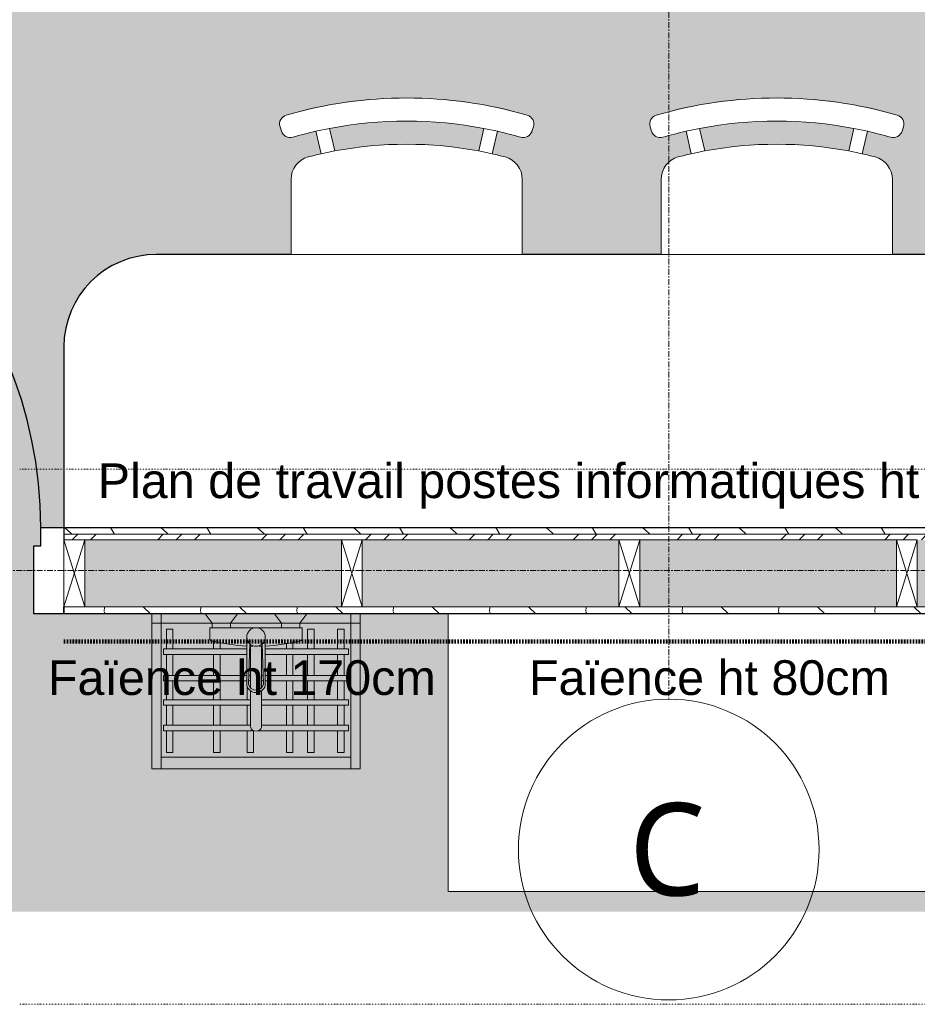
# Model space of a CAD drawing. Header units: millimetres. Extents: x -21522 to 77796, y -25697 to 15217.
# Tile 16 of 256: x -111 to 1830, y -25697 to -23568. Entities that reach past the tile are written whole.
import ezdxf

# ---------------------------------------------------------------- set-up
doc = ezdxf.new("R2010")
doc.units = ezdxf.units.MM
for name, pattern in [('Aligning Line', [6.35, 3.175, -3.175]), ('Ligne de quadrillage', [22.225, 12.7, -3.175, 3.175, -3.175]), ('Tiret point', [6.25, 2.5, -1.875, 0, -1.875])]:
    doc.linetypes.add(name, pattern=pattern)
for name, color, linetype, lineweight in [('A-ANNO-SYMB', 150, 'Continuous', 9), ('A-AREA-PATT', 32, 'Continuous', 13), ('A-DETL', 90, 'Continuous', 70), ('A-DETL-GENF', 92, 'Continuous', 13), ('A-DOOR', 31, 'Continuous', 25), ('A-DOOR-FRAM', 31, 'Continuous', 25), ('A-FLOR', 192, 'Continuous', 13), ('A-WALL', 113, 'Continuous', 13), ('A-WALL-PATT', 111, 'Continuous', 13), ('G-ANNO-TEXT', 231, 'Continuous', 9), ('P-SANR-FIXT', 6, 'Continuous', 13), ('S-GRID', 1, 'Continuous', 9), ('S-GRID-IDEN', 1, 'Continuous', 9)]:
    doc.layers.add(name, color=color, linetype=linetype, lineweight=lineweight)
doc.styles.add('Arial_1', font='arial.ttf', dxfattribs={"height": 75})
doc.styles.add('Trebuchet MS', font='trebuc.ttf', dxfattribs={"height": 200})
pattern_1 = [(108.435, (54.145, 0), (-208.24995, 416.49993), [79.025, -579.519]), (139.399, (29.155, 74.97), (-1249.505702, 1041.24372), [38.399, -1881.572]), (136.848, (208.25, 99.96), (-3123.769422, 2915.4788923), [91.346, -4475.934]), (109.983, (141.61, 162.435), (-624.746965, 1666.001328), [48.75, -2388.754]), (90, (124.95, 0), (-208.25, 208.25), [41.65, -166.6]), (118.443, (124.95, 41.65), (1457.75313, -2707.248388), [113.682, -5570.435]), (84.289, (70.805, 141.61), (-208.263648, -1874.248384), [41.858, -2051.029]), (129.806, (74.97, 183.26), (833.0069, -1041.24319), [32.53, -1593.955])]

# ---------------------------------------------------------------- blocks, each defined once
blk = doc.blocks.new('DEVERSOIR MURAL AVEC MITIGEUR - deversoir_mural-V9-00_RDC_50e Copie 1')
at = {"layer": 'P-SANR-FIXT', "color": 30}
for p, q in [((0, -20), (0, 0)), ((0, -46.8), (0, -20)), ((20, -20), (0, -20)), ((20, -20), (20, 0)), ((20, 0), (20, -20)), ((130, -20), (20, -20)), ((20, -20), (20, -46.8)), ((115, 0), (130, -20)), ((130, -20), (130, -30)), ((170, -20), (130, -20)), ((170, -20), (185, 0)), ((170, -30), (170, -20)), ((280, -20), (170, -20)), ((265, 0), (280, -20)), ((280, -20), (280, -30)), ((320, -20), (280, -20)), ((320, -20), (335, 0)), ((320, -30), (320, -20)), ((430, -20), (320, -20)), ((430, 0), (430, -20)), ((430, -20), (430, 0)), ((430, -46.8), (430, -20)), ((450, -20), (430, -20)), ((450, 0), (450, -20)), ((450, -20), (450, -46.8)), ((31.3, -33.4), (31.3, -75.6)), ((45.3, -33.4), (31.3, -33.4)), ((45.3, -75.6), (45.3, -33.4)), ((325, -30), (125, -30)), ((125, -30), (125, -53.2)), ((325, -53.2), (325, -30)), ((336.3, -33.4), (336.3, -75.7)), ((350.3, -33.4), (336.3, -33.4)), ((350.3, -75.7), (350.3, -33.4)), ((401.3, -33.4), (401.3, -75.7)), ((415.3, -33.4), (401.3, -33.4)), ((415.3, -75.6), (415.3, -33.4)), ((0, -95.6), (0, -46.8)), ((20, -46.8), (20, -95.6)), ((133.1, -58.7), (133.1, -75.6)), ((147.1, -75.6), (147.1, -61.1)), ((205, -50), (205, -155)), ((245, -155), (245, -50)), ((290.6, -63.1), (290.6, -75.7)), ((304.6, -75.7), (304.6, -60.8)), ((430, -95.6), (430, -46.8)), ((450, -46.8), (450, -95.6)), ((205, -75.6), (25, -75.6)), ((25, -75.6), (25, -87.6)), ((208.9, -151.9), (211.9, -65.1)), ((213.1, -75.6), (211.6, -75.6)), ((213, -80), (213, -159.6)), ((238.4, -75.6), (236.9, -75.6)), ((237, -159.6), (237, -80)), ((238.1, -65.1), (241.1, -151.9)), ((425, -75.6), (245, -75.6)), ((425, -87.6), (425, -75.6)), ((0, -310), (0, -95.6)), ((20, -95.6), (20, -310)), ((25, -87.6), (205, -87.6)), ((31.3, -87.6), (31.3, -133.1)), ((45.3, -133.1), (45.3, -87.6)), ((133.1, -87.6), (133.1, -133.1)), ((147.1, -133.1), (147.1, -87.6)), ((211.1, -87.6), (213, -87.6)), ((237, -87.6), (238.9, -87.6)), ((245, -87.6), (425, -87.6)), ((290.6, -87.6), (290.6, -133.2)), ((304.6, -133.2), (304.6, -87.6)), ((336.3, -87.6), (336.3, -133.2)), ((350.3, -133.2), (350.3, -87.6)), ((401.3, -87.6), (401.3, -133.2)), ((415.3, -133.1), (415.3, -87.6)), ((430, -310), (430, -95.6)), ((450, -95.6), (450, -310)), ((205.1, -133.1), (25, -133.1)), ((25, -133.1), (25, -145.1)), ((25, -145.1), (205, -145.1)), ((31.3, -145.1), (31.3, -185.6)), ((45.3, -185.6), (45.3, -145.1)), ((133.1, -145.1), (133.1, -185.6)), ((147.1, -185.6), (147.1, -145.1)), ((209.1, -145.1), (213, -145.1)), ((213, -133.1), (209.6, -133.1)), ((240.4, -133.1), (237, -133.1)), ((237, -145.1), (240.9, -145.1)), ((425, -133.1), (244.9, -133.1)), ((245, -145.1), (425, -145.1)), ((290.6, -145.1), (290.6, -185.7)), ((304.6, -185.7), (304.6, -145.1)), ((336.3, -145.1), (336.3, -185.7)), ((350.3, -185.7), (350.3, -145.1)), ((401.3, -145.1), (401.3, -185.7)), ((415.3, -185.6), (415.3, -145.1)), ((425, -145.1), (425, -133.1)), ((205.6, -156.5), (205.6, -185.8)), ((213, -166), (213, -199.7)), ((237, -199.7), (237, -166)), ((213, -185.6), (25, -185.6)), ((25, -185.6), (25, -197.6)), ((425, -185.6), (237, -185.6)), ((425, -197.6), (425, -185.6)), ((25, -197.6), (213, -197.6)), ((31.3, -197.6), (31.3, -240.6)), ((45.3, -240.6), (45.3, -197.6)), ((133.1, -197.6), (133.1, -240.6)), ((147.1, -240.6), (147.1, -197.6)), ((205.6, -197.4), (205.6, -240.8)), ((237, -197.6), (425, -197.6)), ((290.6, -197.6), (290.6, -240.7)), ((304.6, -240.7), (304.6, -197.6)), ((336.3, -197.6), (336.3, -240.7)), ((350.3, -240.7), (350.3, -197.6)), ((401.3, -197.6), (401.3, -240.7)), ((415.3, -240.6), (415.3, -197.6)), ((213, -226.3), (213, -242.9)), ((237, -242.9), (237, -226.3)), ((213, -240.6), (25, -240.6)), ((25, -240.6), (25, -252.6)), ((25, -252.6), (220.4, -252.6)), ((31.3, -252.6), (31.3, -300)), ((45.3, -300), (45.3, -252.6)), ((133.1, -252.6), (133.1, -300)), ((147.1, -300), (147.1, -252.6)), ((205.6, -252.4), (205.6, -300)), ((219.6, -300), (219.6, -252.4)), ((229.6, -252.6), (425, -252.6)), ((425, -240.6), (236.9, -240.6)), ((290.6, -252.6), (290.6, -300)), ((304.6, -300), (304.6, -252.6)), ((336.3, -252.6), (336.3, -300)), ((350.3, -300), (350.3, -252.6)), ((401.3, -252.6), (401.3, -300)), ((415.3, -300), (415.3, -252.6)), ((425, -252.6), (425, -240.6)), ((0, -335), (0, -310)), ((20, -335), (20, -310)), ((430, -310), (20, -310)), ((20, -310), (20, -335)), ((31.3, -300), (45.3, -300)), ((133.1, -300), (147.1, -300)), ((205.6, -300), (219.6, -300)), ((290.6, -300), (304.6, -300)), ((336.3, -300), (350.3, -300)), ((401.3, -300), (415.3, -300)), ((430, -310), (430, -335)), ((430, -335), (430, -310)), ((450, -310), (450, -335)), ((20, -335), (0, -335)), ((430, -335), (20, -335)), ((450, -335), (430, -335))]:
    blk.add_line(p, q, dxfattribs=at)
at = {"layer": 'P-SANR-FIXT', "color": 30, "flags": 128}
for points in [[(213, -80), (213, -78.8), (213, -77.6), (213, -76.4), (213, -75.2), (213, -74), (213, -72.9), (213, -71.7), (213, -70.6), (213, -69.4), (213, -68.7)], [(237, -69.1), (237, -70.3), (237, -71.4), (237, -72.6), (237, -73.7), (237, -74.9), (237, -76.1), (237, -77.3), (237, -78.5), (237, -79.7), (237, -80)], [(213, -199.7), (213, -200.9), (213, -202.1), (213, -203.3), (213, -204.5), (213, -205.7), (213, -206.8), (213, -208), (213, -209.1), (213, -210.3), (213, -211.4), (213, -212.5), (213, -213.6), (213, -214.6), (213, -215.6), (213, -216.6), (213, -217.6), (213, -218.6), (213, -219.5), (213, -220.4), (213, -221.2), (213, -222), (213, -222.8), (213, -223.6), (213, -224.3), (213, -225), (213, -225.6), (213, -226.2), (213, -226.3)], [(237, -226.3), (237, -225.7), (237, -225.1), (237, -224.5), (237, -223.8), (237, -223), (237, -222.3), (237, -221.4), (237, -220.6), (237, -219.7), (237, -218.8), (237, -217.9), (237, -216.9), (237, -215.9), (237, -214.9), (237, -213.8), (237, -212.8), (237, -211.7), (237, -210.6), (237, -209.4), (237, -208.3), (237, -207.1), (237, -206), (237, -204.8), (237, -203.6), (237, -202.4), (237, -201.2), (237, -200), (237, -199.7)]]:
    blk.add_lwpolyline(points, dxfattribs=at)
at = {"layer": 'P-SANR-FIXT', "color": 30}
for centre, radius, start, end in [((225, -50), 20, 360, 180), ((130, -53.2), 5, 180, 255.7929), ((130, -53.2), 5, 180, 243.1607), ((225, 322.1), 392.1, 255.7929, 267.074), ((225, -50), 20, 180, 360), ((225, -50), 20, 180, 229.1935), ((225, -50), 20, 310.8065, 360), ((225, 322.1), 392.1, 272.926, 284.2071), ((320, -53.2), 5, 284.2071, 360), ((320, -53.2), 5, 296.8393, 334.7357), ((225, 322.1), 392.1, 268.0698, 269.0106), ((225, 322.1), 392.1, 270.9894, 271.9302), ((225, -149.2), 20.8, 196.2602, 343.7398), ((225, -148.5), 16.5, 191.8873, 348.1127)]:
    blk.add_arc(centre, radius, start, end, dxfattribs=at)
blk.add_ellipse((225, -242.9), major_axis=(-12, 0), ratio=0.886914, start_param=0, end_param=3.141593, dxfattribs=at)
blk = doc.blocks.new('PINT_ plein-vitré - P90 vitré-8513242-00_RDC_50e Copie 1')
at = {"layer": 'A-DOOR', "color": 20}
blk.add_line((-465, 1023.5), (-465, 93.5), dxfattribs=at)
blk.add_arc((-465, 93.5), 930, 360, 90, dxfattribs=at)
at = {"layer": 'A-DOOR-FRAM', "color": 20}
for p, q in [((-515, 93.5), (-465, 93.5)), ((-515, -93.5), (-515, 93.5)), ((-465, 93.5), (-465, 53.5)), ((465, 93.5), (515, 93.5)), ((465, 53.5), (465, 93.5)), ((515, 93.5), (515, 80.7)), ((-465, 53.5), (-450, 53.5)), ((-450, 53.5), (-450, -93.5)), ((450, -93.5), (450, 53.5)), ((450, 53.5), (465, 53.5)), ((515, -78.5), (515, -93.5)), ((-450, -93.5), (-515, -93.5)), ((515, -93.5), (450, -93.5))]:
    blk.add_line(p, q, dxfattribs=at)
blk = doc.blocks.new('Répétition de détail - Croix 45x145-V42-00_RDC_50e Copie 1')
at = {"layer": 'A-DETL-GENF'}
for p, q in [((22.5, 72.5), (-22.5, 72.5)), ((-22.5, 72.5), (-22.5, -72.5)), ((-22.5, 72.5), (22.5, 72.5)), ((-22.5, -72.5), (-22.5, 72.5)), ((-22.5, 72.5), (22.5, -72.5)), ((-22.5, -72.5), (22.5, 72.5)), ((22.5, -72.5), (22.5, 72.5)), ((22.5, 72.5), (22.5, -72.5)), ((622.5, 72.5), (577.5, 72.5)), ((577.5, 72.5), (577.5, -72.5)), ((577.5, 72.5), (622.5, 72.5)), ((577.5, -72.5), (577.5, 72.5)), ((577.5, 72.5), (622.5, -72.5)), ((577.5, -72.5), (622.5, 72.5)), ((622.5, -72.5), (622.5, 72.5)), ((622.5, 72.5), (622.5, -72.5)), ((1222.5, 72.5), (1177.5, 72.5)), ((1177.5, 72.5), (1177.5, -72.5)), ((1177.5, 72.5), (1222.5, 72.5)), ((1177.5, -72.5), (1177.5, 72.5)), ((1177.5, 72.5), (1222.5, -72.5)), ((1177.5, -72.5), (1222.5, 72.5)), ((1222.5, -72.5), (1222.5, 72.5)), ((1222.5, 72.5), (1222.5, -72.5)), ((1822.5, 72.5), (1777.5, 72.5)), ((1777.5, 72.5), (1777.5, -72.5)), ((1777.5, 72.5), (1822.5, 72.5)), ((1777.5, -72.5), (1777.5, 72.5)), ((1777.5, 72.5), (1822.5, -72.5)), ((1777.5, -72.5), (1822.5, 72.5)), ((1822.5, -72.5), (1822.5, 72.5)), ((1822.5, 72.5), (1822.5, -72.5)), ((-22.5, -72.5), (22.5, -72.5)), ((22.5, -72.5), (-22.5, -72.5)), ((577.5, -72.5), (622.5, -72.5)), ((622.5, -72.5), (577.5, -72.5)), ((1177.5, -72.5), (1222.5, -72.5)), ((1222.5, -72.5), (1177.5, -72.5)), ((1777.5, -72.5), (1822.5, -72.5)), ((1822.5, -72.5), (1777.5, -72.5))]:
    blk.add_line(p, q, dxfattribs=at)
blk = doc.blocks.new('Quadrillage - Extrémité de la ligne de quadrillage - Cercle-4360-00_RDC_50e Copie 1')
at = {"layer": 'S-GRID-IDEN'}
blk.add_circle((0, 0), 6.5, dxfattribs=at)

msp = doc.modelspace()

# ---------------------------------------------------------------- hatches: boundary and pattern name
at = {"layer": 'A-AREA-PATT'}
h = msp.add_hatch(color=10, dxfattribs=at)
h.paths.add_polyline_path([(-80.2, -24759.2), (-80.2, -24705.7), (-65.2, -24705.7), (-65.2, -24665.7), (-15.2, -24665.7), (-15.2, -24275.7), (-10.1, -24231.2), (4.6, -24188.9), (28.5, -24151), (60.1, -24119.3), (98.1, -24095.5), (140.3, -24080.7), (184.8, -24075.7), (475.9, -24075.7), (475.9, -23913.3), (477.1, -23902.4), (480.7, -23892.1), (486.3, -23882.8), (493.9, -23874.9), (503, -23868.8), (513.2, -23864.9), (540.9, -23858.1), (529.9, -23809.4), (486.3, -23820.5), (475.9, -23822.9), (474.6, -23823.1), (468.9, -23822.3), (464.7, -23820.7), (460.5, -23817.7), (457.2, -23813.8), (455.1, -23809.1), (451.2, -23795.1), (451.4, -23790.5), (452.6, -23786.2), (455.1, -23781.8), (457.7, -23778.7), (461.4, -23776.1), (465.6, -23774.3), (570.3, -23750.5), (673.2, -23738.9), (778.7, -23738.9), (883.5, -23750.7), (986.3, -23774.3), (990.5, -23776.1), (994.2, -23778.7), (997.2, -23782.2), (999.8, -23788), (1000.5, -23790.5), (1000.7, -23795.1), (999.8, -23799.5), (996.8, -23809.1), (994.7, -23813.8), (991.4, -23817.7), (986.3, -23821.1), (982.4, -23822.6), (975.9, -23822.9), (972.2, -23822.3), (938.7, -23813.4), (922, -23809.4), (910.9, -23858.1), (938.7, -23864.9), (948.9, -23868.8), (958, -23874.9), (965.6, -23882.8), (971.2, -23892.1), (974.8, -23902.4), (975.9, -23913.3), (975.9, -24075.7), (1275.9, -24075.7), (1275.9, -23913.3), (1277.1, -23902.4), (1280.7, -23892.1), (1286.7, -23882.4), (1293.9, -23874.9), (1303, -23868.8), (1313.2, -23864.9), (1340.9, -23858.1), (1329.9, -23809.4), (1286.3, -23820.5), (1275.9, -23822.9), (1274.6, -23823.1), (1268.9, -23822.3), (1264.7, -23820.7), (1260.5, -23817.7), (1257.2, -23813.8), (1255.1, -23809.1), (1251.2, -23795.1), (1251.4, -23790.5), (1252.6, -23786.2), (1255.1, -23781.8), (1257.7, -23778.7), (1261.4, -23776.1), (1265.6, -23774.3), (1370.3, -23750.5), (1473.2, -23738.9), (1578.7, -23738.9), (1683.5, -23750.7), (1787.2, -23774.7), (1790.5, -23776.1), (1794.2, -23778.7), (1797.2, -23782.2), (1799.8, -23788), (1800.5, -23790.5), (1800.7, -23795.1), (1799.8, -23799.5), (1796.8, -23809.1), (1794.7, -23813.8), (1791.4, -23817.7), (1786.3, -23821.1), (1782.4, -23822.6), (1775.9, -23822.9), (1772.2, -23822.3), (1742.8, -23814.4), (1722, -23809.4), (1710.9, -23858.1), (1738.7, -23864.9), (1748.9, -23868.8), (1758, -23874.9), (1765.6, -23882.8), (1771.2, -23892.1), (1774.8, -23902.4), (1775.9, -23913.3), (1775.9, -24075.7), (2075.9, -24075.7), (2075.9, -23913.3), (2077.1, -23902.4), (2080.7, -23892.1), (2086.3, -23882.8), (2093.9, -23874.9), (2103, -23868.8), (2113.2, -23864.9), (2140.9, -23858.1), (2129.9, -23809.4), (2086.3, -23820.5), (2075.9, -23822.9), (2074.6, -23823.1), (2068.9, -23822.3), (2064.7, -23820.7), (2060.5, -23817.7), (2057.2, -23813.8), (2055.1, -23809.1), (2051.2, -23795.1), (2051.4, -23790.5), (2052.6, -23786.2), (2055.1, -23781.8), (2057.7, -23778.7), (2061.4, -23776.1), (2065.6, -23774.3), (2170.3, -23750.5), (2273.2, -23738.9), (2378.7, -23738.9), (2483.5, -23750.7), (2587.2, -23774.7), (2590.5, -23776.1), (2594.2, -23778.7), (2597.2, -23782.2), (2599.8, -23788), (2600.5, -23790.5), (2600.7, -23795.1), (2599.8, -23799.5), (2596.8, -23809.1), (2594.7, -23813.8), (2591.4, -23817.7), (2586.3, -23821.1), (2582.4, -23822.6), (2575.9, -23822.9), (2572.2, -23822.3), (2547.2, -23815.5), (2522, -23809.4), (2510.9, -23858.1), (2538.7, -23864.9), (2548.9, -23868.8), (2558, -23874.9), (2565.6, -23882.8), (2571.2, -23892.1), (2574.8, -23902.4), (2575.9, -23913.3), (2575.9, -24075.7), (2875.9, -24075.7), (2875.9, -23913.3), (2877.1, -23902.4), (2880.7, -23892.1), (2886.3, -23882.8), (2893.9, -23874.9), (2903, -23868.8), (2913.2, -23864.9), (2940.9, -23858.1), (2929.9, -23809.4), (2886.3, -23820.5), (2875.9, -23822.9), (2874.6, -23823.1), (2868.9, -23822.3), (2864.7, -23820.7), (2860.5, -23817.7), (2857.2, -23813.8), (2855.1, -23809.1), (2851.2, -23795.1), (2851.4, -23790.5), (2852.6, -23786.2), (2855.1, -23781.8), (2857.7, -23778.7), (2861.4, -23776.1), (2865.6, -23774.3), (2970.3, -23750.5), (3073.2, -23738.9), (3178.7, -23738.9), (3283.5, -23750.7), (3387.2, -23774.7), (3390.5, -23776.1), (3394.2, -23778.7), (3397.2, -23782.2), (3399.8, -23788), (3400.5, -23790.5), (3400.7, -23795.1), (3399.8, -23799.5), (3396.8, -23809.1), (3394.7, -23813.8), (3391.4, -23817.7), (3386.3, -23821.1), (3382.4, -23822.6), (3375.9, -23822.9), (3372.2, -23822.3), (3347.2, -23815.5), (3322, -23809.4), (3310.9, -23858.1), (3338.7, -23864.9), (3348.9, -23868.8), (3358, -23874.9), (3365.6, -23882.8), (3371.2, -23892.1), (3374.8, -23902.4), (3375.9, -23913.3), (3375.9, -24075.7), (3675.9, -24075.7), (3675.9, -23913.3), (3677.1, -23902.4), (3680.7, -23892.1), (3686.3, -23882.8), (3693.9, -23874.9), (3703, -23868.8), (3713.2, -23864.9), (3740.9, -23858.1), (3729.9, -23809.4), (3686.3, -23820.5), (3675.9, -23822.9), (3674.6, -23823.1), (3668.9, -23822.3), (3664.7, -23820.7), (3660.5, -23817.7), (3657.2, -23813.8), (3655.1, -23809.1), (3651.2, -23795.1), (3651.4, -23790.5), (3652.6, -23786.2), (3655.1, -23781.8), (3657.7, -23778.7), (3661.4, -23776.1), (3665.6, -23774.3), (3770.3, -23750.5), (3873.2, -23738.9), (3978.7, -23738.9), (4083.5, -23750.7), (4187.2, -23774.7), (4190.5, -23776.1), (4194.2, -23778.7), (4197.2, -23782.2), (4199.8, -23788), (4200.5, -23790.5), (4200.7, -23795.1), (4199.8, -23799.5), (4196.8, -23809.1), (4194.7, -23813.8), (4191.4, -23817.7), (4186.3, -23821.1), (4182.4, -23822.6), (4175.9, -23822.9), (4172.2, -23822.3), (4138.7, -23813.4), (4122, -23809.4), (4110.9, -23858.1), (4138.7, -23864.9), (4148.9, -23868.8), (4158, -23874.9), (4165.6, -23882.8), (4171.2, -23892.1), (4174.8, -23902.4), (4175.9, -23913.3), (4175.9, -24075.7), (4475.9, -24075.7), (4475.9, -23913.3), (4477.1, -23902.4), (4480.7, -23892.1), (4486.3, -23882.8), (4493.9, -23874.9), (4503, -23868.8), (4513.2, -23864.9), (4540.9, -23858.1), (4529.9, -23809.4), (4486.3, -23820.5), (4475.9, -23822.9), (4474.6, -23823.1), (4468.9, -23822.3), (4464.7, -23820.7), (4460.5, -23817.7), (4457.2, -23813.8), (4455.1, -23809.1), (4451.2, -23795.1), (4451.4, -23790.5), (4452.6, -23786.2), (4455.1, -23781.8), (4457.7, -23778.7), (4461.4, -23776.1), (4465.6, -23774.3), (4570.3, -23750.5), (4673.2, -23738.9), (4778.7, -23738.9), (4883.5, -23750.7), (4987.2, -23774.7), (4990.5, -23776.1), (4994.2, -23778.7), (4997.2, -23782.2), (4999.8, -23788), (5000.5, -23790.5), (5000.7, -23795.1), (4999.8, -23799.5), (4996.8, -23809.1), (4994.7, -23813.8), (4991.4, -23817.7), (4986.3, -23821.1), (4982.4, -23822.6), (4975.9, -23822.9), (4972.2, -23822.3), (4936.1, -23812.8), (4922, -23809.4), (4910.9, -23858.1), (4938.7, -23864.9), (4948.9, -23868.8), (4958, -23874.9), (4965.6, -23882.8), (4971.2, -23892.1), (4974.8, -23902.4), (4975.9, -23913.3), (4975.9, -24075.7), (5271.3, -24075.7), (5315.8, -24080.7), (5358.1, -24095.5), (5396, -24119.3), (5427.7, -24151), (5451.5, -24188.9), (5466.3, -24231.2), (5471.3, -24275.7), (5471.3, -20601.1), (3989.1, -20601.1), (3989.1, -20754.1), (3809.1, -20754.1), (3809.1, -20601.1), (2131.5, -20601.1), (2131.5, -20767.1), (-1054.7, -20767.1), (-1054.7, -21134.1), (-1042.1, -21134.4), (-1039.7, -21135.4), (-1037.6, -21137), (-1036, -21139.1), (-1035, -21141.5), (-1034.7, -21144.1), (-1035, -24166.7), (-1036, -24169.1), (-1037.6, -24171.2), (-1039.7, -24172.7), (-1042.1, -24173.7), (-1044.7, -24174.1), (-1054.7, -24174.1), (-1054.7, -24665.7), (-995.2, -24665.7), (-995.2, -24705.7), (-980.2, -24705.7), (-980.2, -24759.2), (-81.9, -24759.2)])
h.paths.add_polyline_path([(4570.3, -23852), (4647.8, -23841), (4725.9, -23837.4), (4804.1, -23841), (4881.6, -23852), (4892.7, -23803.2), (4809.7, -23791.3), (4725.9, -23787.4), (4642.2, -23791.3), (4559.2, -23803.2), (4567.8, -23841)])
h.paths.add_polyline_path([(2481.6, -23852), (2492.7, -23803.2), (2409.7, -23791.3), (2325.9, -23787.4), (2242.2, -23791.3), (2159.2, -23803.2), (2170.3, -23852), (2247.8, -23841), (2325.9, -23837.4), (2404.1, -23841)])
h.paths.add_polyline_path([(881.6, -23852), (892.7, -23803.2), (809.7, -23791.3), (725.9, -23787.4), (642.2, -23791.3), (559.2, -23803.2), (570.3, -23852), (647.8, -23841), (725.9, -23837.4), (804.1, -23841), (844.3, -23846.7)])
h.paths.add_polyline_path([(4081.6, -23852), (4092.7, -23803.2), (4009.7, -23791.3), (3925.9, -23787.4), (3842.2, -23791.3), (3759.2, -23803.2), (3770.3, -23852), (3847.8, -23841), (3925.9, -23837.4), (4004.1, -23841), (4023.7, -23843.8)])
h.paths.add_polyline_path([(2970.3, -23852), (3047.8, -23841), (3125.9, -23837.4), (3204.1, -23841), (3281.6, -23852), (3292.7, -23803.2), (3209.7, -23791.3), (3125.9, -23787.4), (3042.2, -23791.3), (2959.2, -23803.2), (2967.8, -23841)])
h.paths.add_polyline_path([(1681.6, -23852), (1692.7, -23803.2), (1609.7, -23791.3), (1525.9, -23787.4), (1442.2, -23791.3), (1359.2, -23803.2), (1370.3, -23852), (1447.8, -23841), (1525.9, -23837.4), (1604.1, -23841)])
h = msp.add_hatch(color=7, dxfattribs=at)
h.paths.add_polyline_path([(4936.1, -25496.8), (5376.3, -25496.8), (5376.3, -25452.7), (815.3, -25452.7), (815.3, -24852.7), (625.3, -24852.7), (625.3, -25187.7), (175.3, -25187.7), (175.3, -24852.7), (-80.2, -24852.7), (-80.2, -24759.2), (-980.2, -24759.2), (-980.2, -24852.7), (-1054.7, -24852.7), (-1054.7, -24909.7), (-1740.7, -24909.7), (-1740.7, -25496.8), (4023.7, -25496.8)])
h.paths.add_polyline_path([(-3728.9, -25496.8), (-2847, -25496.8), (-2842, -25474.8), (-2840.2, -25470.6), (-2837.6, -25466.9), (-2834.2, -25463.9), (-2828.3, -25461.3), (-2825.8, -25460.6), (-2820.4, -25460.6), (-2816.8, -25461.3), (-2807, -25464.4), (-2800.9, -25467.9), (-2798.6, -25469.7), (-2795.3, -25474.8), (-2793.8, -25478.7), (-2793.2, -25483.8), (-2794, -25488.9), (-2796.2, -25496.8), (-2734.9, -25496.8), (-2733.6, -25495.6), (-2724.3, -25489.9), (-2713.9, -25486.4), (-2698.9, -25485.2), (-2540.7, -25485.2), (-2540.7, -24909.7), (-2688.9, -24909.7), (-2689.2, -24922.3), (-2690.2, -24924.7), (-2691.8, -24926.7), (-2693.9, -24928.3), (-2696.3, -24929.3), (-2703.1, -24929.7), (-3721.4, -24929.3), (-3723.9, -24928.3), (-3725.9, -24926.7), (-3727.5, -24924.7), (-3728.5, -24922.3), (-3728.9, -24919.7), (-3728.9, -24909.7), (-4261, -24909.7), (-4261, -25496.8), (-4187.4, -25496.8)])
at = {"layer": 'A-DETL-GENF'}
h = msp.add_hatch(color=254, dxfattribs=at)
h.paths.add_polyline_path([(-15.2, -24665.7), (-15.2, -24275.7), (-10.1, -24231.2), (4.6, -24188.9), (28.5, -24151), (60.1, -24119.3), (98.1, -24095.5), (140.3, -24080.7), (184.8, -24075.7), (475.9, -24075.7), (475.9, -23913.3), (477.1, -23902.4), (480.7, -23892.1), (486.3, -23882.8), (493.9, -23874.9), (503, -23868.8), (513.2, -23864.9), (540.9, -23858.1), (529.9, -23809.4), (486.3, -23820.5), (475.9, -23822.9), (474.6, -23823.1), (468.9, -23822.3), (464.7, -23820.7), (460.5, -23817.7), (457.2, -23813.8), (455.1, -23809.1), (451.2, -23795.1), (451.4, -23790.5), (452.6, -23786.2), (455.1, -23781.8), (457.7, -23778.7), (461.4, -23776.1), (465.6, -23774.3), (570.3, -23750.5), (673.2, -23738.9), (778.7, -23738.9), (883.5, -23750.7), (987.2, -23774.7), (990.5, -23776.1), (994.2, -23778.7), (997.2, -23782.2), (999.8, -23788), (1000.5, -23790.5), (1000.7, -23795.1), (999.8, -23799.5), (996.8, -23809.1), (994.7, -23813.8), (991.4, -23817.7), (986.3, -23821.1), (982.4, -23822.6), (975.9, -23822.9), (972.2, -23822.3), (938.7, -23813.4), (922, -23809.4), (910.9, -23858.1), (938.7, -23864.9), (948.9, -23868.8), (958, -23874.9), (965.6, -23882.8), (971.2, -23892.1), (974.8, -23902.4), (975.9, -23913.3), (975.9, -24075.7), (1275.9, -24075.7), (1275.9, -23913.3), (1277.1, -23902.4), (1280.7, -23892.1), (1286.7, -23882.4), (1293.9, -23874.9), (1303, -23868.8), (1313.2, -23864.9), (1340.9, -23858.1), (1329.9, -23809.4), (1286.3, -23820.5), (1275.9, -23822.9), (1274.6, -23823.1), (1268.9, -23822.3), (1264.7, -23820.7), (1260.5, -23817.7), (1257.2, -23813.8), (1255.1, -23809.1), (1251.2, -23795.1), (1251.4, -23790.5), (1252.6, -23786.2), (1255.1, -23781.8), (1257.7, -23778.7), (1261.4, -23776.1), (1265.6, -23774.3), (1370.3, -23750.5), (1473.2, -23738.9), (1578.7, -23738.9), (1683.5, -23750.7), (1787.2, -23774.7), (1790.5, -23776.1), (1794.2, -23778.7), (1797.2, -23782.2), (1799.8, -23788), (1800.5, -23790.5), (1800.7, -23795.1), (1799.8, -23799.5), (1796.8, -23809.1), (1794.7, -23813.8), (1791.4, -23817.7), (1786.3, -23821.1), (1782.4, -23822.6), (1775.9, -23822.9), (1772.2, -23822.3), (1742.8, -23814.4), (1722, -23809.4), (1710.9, -23858.1), (1738.7, -23864.9), (1748.9, -23868.8), (1758, -23874.9), (1765.6, -23882.8), (1771.2, -23892.1), (1774.8, -23902.4), (1775.9, -23913.3), (1775.9, -24075.7), (2075.9, -24075.7), (2075.9, -23913.3), (2077.1, -23902.4), (2080.7, -23892.1), (2086.3, -23882.8), (2093.9, -23874.9), (2103, -23868.8), (2113.2, -23864.9), (2140.9, -23858.1), (2129.9, -23809.4), (2086.3, -23820.5), (2075.9, -23822.9), (2074.6, -23823.1), (2068.9, -23822.3), (2064.7, -23820.7), (2060.5, -23817.7), (2057.2, -23813.8), (2055.1, -23809.1), (2051.2, -23795.1), (2051.4, -23790.5), (2052.6, -23786.2), (2055.1, -23781.8), (2057.7, -23778.7), (2061.4, -23776.1), (2065.6, -23774.3), (2170.3, -23750.5), (2273.2, -23738.9), (2378.7, -23738.9), (2483.5, -23750.7), (2587.2, -23774.7), (2590.5, -23776.1), (2594.2, -23778.7), (2597.2, -23782.2), (2599.8, -23788), (2600.5, -23790.5), (2600.7, -23795.1), (2599.8, -23799.5), (2596.8, -23809.1), (2594.7, -23813.8), (2591.4, -23817.7), (2586.3, -23821.1), (2582.4, -23822.6), (2575.9, -23822.9), (2572.2, -23822.3), (2547.2, -23815.5), (2522, -23809.4), (2510.9, -23858.1), (2538.7, -23864.9), (2548.9, -23868.8), (2558, -23874.9), (2565.6, -23882.8), (2571.2, -23892.1), (2574.8, -23902.4), (2575.9, -23913.3), (2575.9, -24075.7), (2875.9, -24075.7), (2875.9, -23913.3), (2877.1, -23902.4), (2880.7, -23892.1), (2886.3, -23882.8), (2893.9, -23874.9), (2903, -23868.8), (2913.2, -23864.9), (2940.9, -23858.1), (2929.9, -23809.4), (2886.3, -23820.5), (2875.9, -23822.9), (2874.6, -23823.1), (2868.9, -23822.3), (2864.7, -23820.7), (2860.5, -23817.7), (2857.2, -23813.8), (2855.1, -23809.1), (2851.2, -23795.1), (2851.4, -23790.5), (2852.6, -23786.2), (2855.1, -23781.8), (2857.7, -23778.7), (2861.4, -23776.1), (2865.6, -23774.3), (2970.3, -23750.5), (3073.2, -23738.9), (3178.7, -23738.9), (3283.5, -23750.7), (3387.2, -23774.7), (3390.5, -23776.1), (3394.2, -23778.7), (3397.2, -23782.2), (3399.8, -23788), (3400.5, -23790.5), (3400.7, -23795.1), (3399.8, -23799.5), (3396.8, -23809.1), (3394.7, -23813.8), (3391.4, -23817.7), (3386.3, -23821.1), (3382.4, -23822.6), (3375.9, -23822.9), (3372.2, -23822.3), (3347.2, -23815.5), (3322, -23809.4), (3310.9, -23858.1), (3338.7, -23864.9), (3348.9, -23868.8), (3358, -23874.9), (3365.6, -23882.8), (3371.2, -23892.1), (3374.8, -23902.4), (3375.9, -23913.3), (3375.9, -24075.7), (3675.9, -24075.7), (3675.9, -23913.3), (3677.1, -23902.4), (3680.7, -23892.1), (3686.3, -23882.8), (3693.9, -23874.9), (3703, -23868.8), (3713.2, -23864.9), (3740.9, -23858.1), (3729.9, -23809.4), (3686.3, -23820.5), (3675.9, -23822.9), (3674.6, -23823.1), (3668.9, -23822.3), (3664.7, -23820.7), (3660.5, -23817.7), (3657.2, -23813.8), (3655.1, -23809.1), (3651.2, -23795.1), (3651.4, -23790.5), (3652.6, -23786.2), (3655.1, -23781.8), (3657.7, -23778.7), (3661.4, -23776.1), (3665.6, -23774.3), (3770.3, -23750.5), (3873.2, -23738.9), (3978.7, -23738.9), (4083.5, -23750.7), (4187.2, -23774.7), (4190.5, -23776.1), (4194.2, -23778.7), (4197.2, -23782.2), (4199.8, -23788), (4200.5, -23790.5), (4200.7, -23795.1), (4199.8, -23799.5), (4196.8, -23809.1), (4194.7, -23813.8), (4191.4, -23817.7), (4186.3, -23821.1), (4182.4, -23822.6), (4175.9, -23822.9), (4172.2, -23822.3), (4138.7, -23813.4), (4122, -23809.4), (4110.9, -23858.1), (4138.7, -23864.9), (4148.9, -23868.8), (4158, -23874.9), (4165.6, -23882.8), (4171.2, -23892.1), (4174.8, -23902.4), (4175.9, -23913.3), (4175.9, -24075.7), (4475.9, -24075.7), (4475.9, -23913.3), (4477.1, -23902.4), (4480.7, -23892.1), (4486.3, -23882.8), (4493.9, -23874.9), (4503, -23868.8), (4513.2, -23864.9), (4540.9, -23858.1), (4529.9, -23809.4), (4486.3, -23820.5), (4475.9, -23822.9), (4474.6, -23823.1), (4468.9, -23822.3), (4464.7, -23820.7), (4460.5, -23817.7), (4457.2, -23813.8), (4455.1, -23809.1), (4451.2, -23795.1), (4451.4, -23790.5), (4452.6, -23786.2), (4455.1, -23781.8), (4457.7, -23778.7), (4461.4, -23776.1), (4465.6, -23774.3), (4570.3, -23750.5), (4673.2, -23738.9), (4778.7, -23738.9), (4883.5, -23750.7), (4987.2, -23774.7), (4990.5, -23776.1), (4994.2, -23778.7), (4997.2, -23782.2), (4999.8, -23788), (5000.5, -23790.5), (5000.7, -23795.1), (4999.8, -23799.5), (4996.8, -23809.1), (4994.7, -23813.8), (4991.4, -23817.7), (4986.3, -23821.1), (4982.4, -23822.6), (4975.9, -23822.9), (4972.2, -23822.3), (4936.1, -23812.8), (4922, -23809.4), (4910.9, -23858.1), (4938.7, -23864.9), (4948.9, -23868.8), (4958, -23874.9), (4965.6, -23882.8), (4971.2, -23892.1), (4974.8, -23902.4), (4975.9, -23913.3), (4975.9, -24075.7), (5271.3, -24075.7), (5315.8, -24080.7), (5358.1, -24095.5), (5396, -24119.3), (5427.7, -24151), (5451.5, -24188.9), (5466.3, -24231.2), (5471.3, -24275.7), (5471.3, -22764.1), (5465.1, -22607.2), (5446.7, -22451.2), (5416, -22297.2), (5373.4, -22146), (5319.1, -21998.7), (5253.3, -21856.1), (5176.6, -21719.1), (5089.3, -21588.5), (4992.1, -21465.2), (4885.5, -21349.9), (4770.2, -21243.3), (4646.9, -21146), (4516.3, -21058.8), (4379.3, -20982.1), (4236.7, -20916.3), (4089.3, -20862), (3938.2, -20819.3), (3784.2, -20788.7), (3628.2, -20770.2), (3471.3, -20764.1), (-1054.7, -20764.1), (-1054.7, -24665.7), (-81.9, -24665.7)])
h.paths.add_polyline_path([(881.6, -23852), (892.7, -23803.2), (809.7, -23791.3), (725.9, -23787.4), (642.2, -23791.3), (559.2, -23803.2), (570.3, -23852), (647.8, -23841), (725.9, -23837.4), (804.1, -23841), (830.5, -23844.8)])
h.paths.add_polyline_path([(4570.3, -23852), (4647.8, -23841), (4725.9, -23837.4), (4804.1, -23841), (4881.6, -23852), (4892.7, -23803.2), (4809.7, -23791.3), (4725.9, -23787.4), (4642.2, -23791.3), (4559.2, -23803.2), (4567.8, -23841)])
h.paths.add_polyline_path([(2481.6, -23852), (2492.7, -23803.2), (2409.7, -23791.3), (2325.9, -23787.4), (2242.2, -23791.3), (2159.2, -23803.2), (2170.3, -23852), (2247.8, -23841), (2325.9, -23837.4), (2404.1, -23841)])
h.paths.add_polyline_path([(4081.6, -23852), (4092.7, -23803.2), (4009.7, -23791.3), (3925.9, -23787.4), (3842.2, -23791.3), (3759.2, -23803.2), (3770.3, -23852), (3847.8, -23841), (3925.9, -23837.4), (4004.1, -23841), (4023.7, -23843.8)])
h.paths.add_polyline_path([(3281.6, -23852), (3292.7, -23803.2), (3209.7, -23791.3), (3125.9, -23787.4), (3042.2, -23791.3), (2959.2, -23803.2), (2970.3, -23852), (3047.8, -23841), (3125.9, -23837.4), (3204.1, -23841)])
h.paths.add_polyline_path([(1370.3, -23852), (1447.8, -23841), (1525.9, -23837.4), (1604.1, -23841), (1681.6, -23852), (1692.7, -23803.2), (1609.7, -23791.3), (1525.9, -23787.4), (1442.2, -23791.3), (1359.2, -23803.2), (1367.8, -23841)])
h = msp.add_hatch(color=254, dxfattribs=at)
h.paths.add_polyline_path([(5379.3, -25496.8), (5379.3, -25452.7), (815.3, -25452.7), (815.3, -24852.7), (-80.2, -24852.7), (-80.2, -24665.7), (-980.2, -24665.7), (-980.2, -24852.7), (-1054.7, -24852.7), (-1054.7, -24909.7), (-1740.7, -24909.7), (-1740.7, -25496.8), (4936.1, -25496.8)])
h.paths.add_polyline_path([(-4261, -25496.8), (-2847, -25496.8), (-2842, -25474.8), (-2840.2, -25470.6), (-2837.6, -25466.9), (-2834.2, -25463.9), (-2828.3, -25461.3), (-2825.8, -25460.6), (-2820.4, -25460.6), (-2816.8, -25461.3), (-2807, -25464.4), (-2800.9, -25467.9), (-2798.6, -25469.7), (-2795.3, -25474.8), (-2793.8, -25478.7), (-2793.2, -25483.8), (-2794, -25488.9), (-2796.2, -25496.8), (-2734.9, -25496.8), (-2733.6, -25495.6), (-2724.3, -25489.9), (-2713.9, -25486.4), (-2703.1, -25485.2), (-2540.7, -25485.2), (-2540.7, -24909.7), (-4261, -24909.7)])
at = {"layer": 'A-WALL-PATT'}
h = msp.add_hatch(dxfattribs=at)
h.set_pattern_fill('FP_52', color=30, style=0, pattern_type=2)
h.set_pattern_definition(pattern_1)
h.paths.add_polyline_path([(5474.3, -24680.7), (5474.3, -24665.7), (-15.2, -24665.7), (-15.2, -24678.5), (2918.7, -24678.5), (2918.7, -24680.7), (5471.3, -24680.7)])
h.paths.add_polyline_path([(-1054.7, -24680.7), (-1045.2, -24680.7), (-1045.2, -24665.7), (-1117.7, -24665.7), (-1117.7, -24680.7)])
h = msp.add_hatch(dxfattribs=at)
h.set_pattern_fill('FP_106', color=30, style=0, pattern_type=2)
h.set_pattern_definition([(108.435, (54.145, 0), (-208.2509, 416.49961), [79.025, -579.519]), (139.399, (29.155, 74.97), (-1249.504943, 1041.243068), [38.399, -1881.571]), (136.848, (208.25, 99.96), (-3123.7701515, 2915.4795762), [91.346, -4475.934]), (109.983, (141.61, 162.435), (-624.746965, 1666.001328), [48.75, -2388.754]), (90, (124.95, 0), (-208.25, 208.25), [41.65, -166.6]), (118.443, (124.95, 41.65), (1457.75313, -2707.248388), [113.682, -5570.435]), (84.289, (70.805, 141.61), (-208.263648, -1874.248384), [41.858, -2051.029]), (129.806, (74.97, 183.26), (833.00754, -1041.24396), [32.53, -1593.955])])
h.paths.add_polyline_path([(2918.7, -24680.7), (2918.7, -24678.5), (-15.2, -24678.5), (-15.2, -24680.7), (2199, -24680.7)])
h = msp.add_hatch(dxfattribs=at)
h.set_pattern_fill('FP_1', color=30, style=0, pattern_type=2)
h.set_pattern_definition([(45, (0, 0), (-112.2532, 112.2532), []), (45, (39.69, 0), (0, 224.5064), []), (45, (-39.69, 0), (0, 224.5064), [])])
h.paths.add_polyline_path([(2384.8, -24692.7), (2918.7, -24692.7), (2918.7, -24680.7), (-15.2, -24680.7), (-15.2, -24692.7), (2199, -24692.7)])
h = msp.add_hatch(dxfattribs=at)
h.set_pattern_fill('FP_105', color=30, angle=-135, style=0, pattern_type=2)
h.set_pattern_definition([(45, (2172.067, -24852.67), (88.8996, 177.7999), [15.715, -110.008]), (45, (2205.404, -24774.88), (88.8996, 177.7999), [15.715, -110.008]), (45, (2216.517, -24852.67), (88.8996, 177.7999), [15.715, -110.008]), (45, (2249.854, -24774.88), (88.8996, 177.7999), [15.715, -110.008]), (71.565, (2183.18, -24841.555), (88.89985, 355.59962), [35.141, -245.986]), (71.565, (2194.29, -24808.218), (88.89985, 355.59962), [35.141, -245.986]), (71.565, (2227.63, -24841.556), (88.89985, 355.59962), [35.141, -245.986]), (71.565, (2238.74, -24808.218), (88.89985, 355.59962), [35.141, -245.986]), (135, (2183.18, -24774.88), (88.8996, -177.7999), [15.715, -110.008]), (135, (2216.517, -24852.67), (88.8996, -177.7999), [15.715, -110.008]), (135, (2227.63, -24774.88), (88.8996, -177.7999), [15.715, -110.008]), (135, (2260.97, -24852.67), (88.8996, -177.7999), [15.715, -110.008]), (108.435, (2194.29, -24808.218), (88.89985, -355.59962), [35.141, -245.986]), (108.435, (2205.404, -24841.555), (88.89985, -355.59962), [35.141, -245.986]), (108.435, (2238.74, -24808.218), (88.89985, -355.59962), [35.141, -245.986]), (108.435, (2249.854, -24841.555), (88.89985, -355.59962), [35.141, -245.986])])
h.paths.add_polyline_path([(5311.6, -24837.7), (5311.6, -24692.7), (4829.8, -24692.7), (4829.8, -24837.7), (4936.1, -24837.7)])
h.paths.add_polyline_path([(-1045.2, -24837.7), (-1045.2, -24692.7), (-1132.7, -24692.7), (-1132.7, -24837.7), (-1054.7, -24837.7)])
h.paths.add_polyline_path([(29.8, -24837.7), (584.8, -24837.7), (584.8, -24790.9), (29.8, -24790.9), (29.8, -24791.6)])
h.paths.add_polyline_path([(4184.8, -24837.7), (4184.8, -24692.7), (3971.6, -24692.7), (3971.6, -24837.7), (4023.7, -24837.7)])
h.paths.add_polyline_path([(4784.8, -24837.7), (4784.8, -24692.7), (4229.8, -24692.7), (4229.8, -24837.7)])
h.paths.add_polyline_path([(629.8, -24837.7), (1184.8, -24837.7), (1184.8, -24790.9), (629.8, -24790.9), (629.8, -24801.3)])
h.paths.add_polyline_path([(1229.8, -24837.7), (1784.8, -24837.7), (1784.8, -24790.9), (1229.8, -24790.9), (1229.8, -24811.1)])
h.paths.add_polyline_path([(1829.8, -24837.7), (2384.8, -24837.7), (2384.8, -24790.9), (1829.8, -24790.9), (1829.8, -24820.8)])
h.paths.add_polyline_path([(2429.8, -24837.7), (2984.8, -24837.7), (2984.8, -24692.7), (2918.7, -24692.7), (2918.7, -24790.9), (2429.8, -24790.9), (2429.8, -24830.5)])
h.paths.add_polyline_path([(3584.8, -24837.7), (3584.8, -24692.7), (3029.8, -24692.7), (3029.8, -24837.7), (3111.4, -24837.7)])
h.paths.add_polyline_path([(3826.6, -24837.7), (3826.6, -24692.7), (3629.8, -24692.7), (3629.8, -24837.7)])
h = msp.add_hatch(dxfattribs=at)
h.set_pattern_fill('FP_105', color=30, angle=-135, style=0, pattern_type=2)
h.set_pattern_definition([(45, (2172.067, -24852.67), (88.8996, 177.7999), [15.715, -110.008]), (45, (2205.404, -24774.88), (88.8996, 177.7999), [15.715, -110.008]), (45, (2216.517, -24852.67), (88.8996, 177.7999), [15.715, -110.008]), (45, (2249.854, -24774.88), (88.8996, 177.7999), [15.715, -110.008]), (71.565, (2183.18, -24841.555), (88.89985, 355.59962), [35.141, -245.986]), (71.565, (2194.29, -24808.218), (88.89985, 355.59962), [35.141, -245.986]), (71.565, (2227.63, -24841.556), (88.89985, 355.59962), [35.141, -245.986]), (71.565, (2238.74, -24808.218), (88.89985, 355.59962), [35.141, -245.986]), (135, (2183.18, -24774.88), (88.8996, -177.7999), [15.715, -110.008]), (135, (2216.517, -24852.67), (88.8996, -177.7999), [15.715, -110.008]), (135, (2227.63, -24774.88), (88.8996, -177.7999), [15.715, -110.008]), (135, (2260.97, -24852.67), (88.8996, -177.7999), [15.715, -110.008]), (108.435, (2194.29, -24808.218), (88.89985, -355.59962), [35.141, -245.986]), (108.435, (2205.404, -24841.555), (88.89985, -355.59962), [35.141, -245.986]), (108.435, (2238.74, -24808.218), (88.89985, -355.59962), [35.141, -245.986]), (108.435, (2249.854, -24841.555), (88.89985, -355.59962), [35.141, -245.986])])
h.paths.add_polyline_path([(2384.8, -24790.9), (2384.8, -24692.7), (1829.8, -24692.7), (1829.8, -24790.9), (2199, -24790.9)])
h.paths.add_polyline_path([(29.8, -24790.9), (584.8, -24790.9), (584.8, -24692.7), (29.8, -24692.7)])
h.paths.add_polyline_path([(2429.8, -24790.9), (2918.7, -24790.9), (2918.7, -24692.7), (2429.8, -24692.7)])
h.paths.add_polyline_path([(1784.8, -24790.9), (1784.8, -24692.7), (1229.8, -24692.7), (1229.8, -24790.9), (1286.7, -24790.9)])
h.paths.add_polyline_path([(629.8, -24790.9), (1184.8, -24790.9), (1184.8, -24692.7), (629.8, -24692.7)])
h = msp.add_hatch(dxfattribs=at)
h.set_pattern_fill('FP_52', color=30, style=0, pattern_type=2)
h.set_pattern_definition(pattern_1)
h.paths.add_polyline_path([(5394.3, -24852.7), (5394.3, -24837.7), (2916.3, -24837.7), (2916.3, -24852.7), (5392.2, -24852.7)])
h.paths.add_polyline_path([(-1069.7, -24852.7), (-1045.2, -24852.7), (-1045.2, -24837.7), (-1117.7, -24837.7), (-1117.7, -24852.7)])
h.paths.add_polyline_path([(-15.2, -24852.7), (2871.3, -24852.7), (2871.3, -24837.7), (-15.2, -24837.7)])

# ---------------------------------------------------------------- linework, layer by layer
at = {"layer": 'A-ANNO-SYMB', "linetype": 'Tiret point'}
for p, q in [((5479.1, -24539.9), (-110.7, -24539.9)), ((-110.7, -25696.8), (5479.1, -25696.8))]:
    msp.add_line(p, q, dxfattribs=at)
at = {"layer": 'A-DETL', "lineweight": 13}
for p, q in [((452.1, -23799.5), (455.1, -23809.1)), ((529.9, -23809.4), (559.2, -23803.2)), ((529.9, -23809.4), (540.9, -23858.1)), ((570.3, -23852), (559.2, -23803.2)), ((892.7, -23803.2), (881.6, -23852)), ((892.7, -23803.2), (922, -23809.4)), ((910.9, -23858.1), (922, -23809.4)), ((996.8, -23809.1), (999.8, -23799.5)), ((1252.1, -23799.5), (1255.1, -23809.1)), ((1329.9, -23809.4), (1359.2, -23803.2)), ((1329.9, -23809.4), (1340.9, -23858.1)), ((1370.3, -23852), (1359.2, -23803.2)), ((1692.7, -23803.2), (1681.6, -23852)), ((1692.7, -23803.2), (1722, -23809.4)), ((1710.9, -23858.1), (1722, -23809.4)), ((1796.8, -23809.1), (1799.8, -23799.5)), ((540.9, -23858.1), (570.3, -23852)), ((881.6, -23852), (910.9, -23858.1)), ((1340.9, -23858.1), (1370.3, -23852)), ((1681.6, -23852), (1710.9, -23858.1)), ((475.9, -23913.3), (475.9, -24075.7)), ((975.9, -24075.7), (975.9, -23913.3)), ((1275.9, -23913.3), (1275.9, -24075.7)), ((1775.9, -24075.7), (1775.9, -23913.3)), ((475.9, -24075.7), (975.9, -24075.7)), ((1275.9, -24075.7), (1775.9, -24075.7))]:
    msp.add_line(p, q, dxfattribs=at)
at = {"layer": 'A-DETL', "lineweight": 25}
for p, q in [((475.9, -24075.7), (184.8, -24075.7)), ((1275.9, -24075.7), (975.9, -24075.7)), ((2075.9, -24075.7), (1775.9, -24075.7)), ((-15.2, -24275.7), (-15.2, -24665.7)), ((-15.2, -24665.7), (5471.3, -24665.7))]:
    msp.add_line(p, q, dxfattribs=at)
at = {"layer": 'A-DETL', "linetype": 'Aligning Line', "lineweight": 100}
msp.add_line((-15.2, -24912.7), (2818.3, -24912.7), dxfattribs=at)
at = {"layer": 'A-DETL', "lineweight": 13}
for centre, radius, start, end in [((725.9, -24672.7), 935.3, 73.8373, 106.1627), ((1525.9, -24672.7), 935.3, 73.8373, 106.1627), ((471.2, -23793.6), 20, 106.1627, 197.4148), ((980.7, -23793.6), 20, 342.5852, 73.8373), ((1271.2, -23793.6), 20, 106.1627, 197.4148), ((1780.7, -23793.6), 20, 342.5852, 73.8373), ((725.9, -24672.7), 885.3, 79.1464, 100.8536), ((1525.9, -24672.7), 885.3, 79.1464, 100.8536), ((474.1, -23803.1), 20, 197.4148, 286.1489), ((725.9, -24672.7), 885.3, 102.7955, 106.1489), ((725.9, -24672.7), 885.3, 73.8511, 77.2045), ((977.8, -23803.1), 20, 253.8511, 342.5852), ((1274.1, -23803.1), 20, 197.4148, 286.1489), ((1525.9, -24672.7), 885.3, 102.7955, 106.1489), ((1525.9, -24672.7), 885.3, 73.8511, 77.2045), ((1777.8, -23803.1), 20, 253.8511, 342.5852), ((725.9, -24672.7), 835.3, 79.2627, 100.7373), ((1525.9, -24672.7), 835.3, 79.2627, 100.7373), ((725.9, -24672.7), 835.3, 102.7955, 104.7542), ((725.9, -24672.7), 835.3, 75.2458, 77.2045), ((1525.9, -24672.7), 835.3, 102.7955, 104.7542), ((1525.9, -24672.7), 835.3, 75.2458, 77.2045), ((525.9, -23913.3), 50, 104.7542, 180), ((925.9, -23913.3), 50, 360, 75.2458), ((1325.9, -23913.3), 50, 104.7542, 180), ((1725.9, -23913.3), 50, 0, 75.2458)]:
    msp.add_arc(centre, radius, start, end, dxfattribs=at)
at = {"layer": 'A-DETL', "lineweight": 25}
msp.add_arc((184.8, -24275.7), 200, 90, 180, dxfattribs=at)
at = {"layer": 'A-FLOR', "color": 30}
for p, q in [((815.3, -24852.7), (815.3, -25452.7)), ((815.3, -25452.7), (2858.3, -25452.7))]:
    msp.add_line(p, q, dxfattribs=at)
at = {"layer": 'A-WALL', "color": 20, "lineweight": 25}
for p, q in [((-15.2, -24665.7), (-15.2, -24692.7)), ((-15.2, -24852.7), (-15.2, -24837.7)), ((2858.3, -24852.7), (-15.2, -24852.7))]:
    msp.add_line(p, q, dxfattribs=at)
at = {"layer": 'A-WALL', "color": 30}
for p, q in [((-15.2, -24680.7), (5474.3, -24680.7)), ((29.8, -24692.7), (584.8, -24692.7)), ((629.8, -24692.7), (1184.8, -24692.7)), ((1229.8, -24692.7), (1784.8, -24692.7)), ((29.8, -24837.7), (584.8, -24837.7)), ((629.8, -24837.7), (1184.8, -24837.7)), ((1229.8, -24837.7), (1784.8, -24837.7)), ((1829.8, -24837.7), (2384.8, -24837.7))]:
    msp.add_line(p, q, dxfattribs=at)
at = {"layer": 'S-GRID', "linetype": 'Ligne de quadrillage'}
for p, q in [((1292.5, 13831.3), (1292.5, -25037.2)), ((24853.2, -24759.2), (-13724, -24759.2))]:
    msp.add_line(p, q, dxfattribs=at)

# ---------------------------------------------------------------- block references
at = {"layer": 'A-DETL-GENF'}
msp.add_blockref('Répétition de détail - Croix 45x145-V42-00_RDC_50e Copie 1', (7.3, -24765.2), dxfattribs=at)
at = {"layer": 'A-DOOR', "color": 20}
msp.add_blockref('PINT_ plein-vitré - P90 vitré-8513242-00_RDC_50e Copie 1', (-530.2, -24759.2), dxfattribs=at)
at = {"layer": 'P-SANR-FIXT', "color": 30}
msp.add_blockref('DEVERSOIR MURAL AVEC MITIGEUR - deversoir_mural-V9-00_RDC_50e Copie 1', (175.3, -24852.7), dxfattribs=at)
at = {"layer": 'S-GRID-IDEN', "xscale": 49.99999999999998, "yscale": 49.99999999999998, "zscale": 49.99999999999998, "rotation": 180}
msp.add_blockref('Quadrillage - Extrémité de la ligne de quadrillage - Cercle-4360-00_RDC_50e Copie 1', (1292.5, -25362.2), dxfattribs=at)

# ---------------------------------------------------------------- texts
at = {"layer": 'G-ANNO-TEXT', "color": 7, "char_height": 75, "attachment_point": 1, "style": 'Arial_1'}
for s, insert, width in [('Plan de travail postes informatiques ht 71cm', (58, -24527.4), 2497.257), ('Faïence ht 170cm', (-49.7, -24953), 1026.16), ('Faïence ht 80cm', (990.3, -24953), 954.008)]:
    msp.add_mtext(s, dxfattribs=dict(at, insert=insert, width=width))
at = {"layer": 'S-GRID-IDEN', "insert": (1206.6, -25261.6), "char_height": 200, "width": 204.43, "attachment_point": 1, "style": 'Trebuchet MS'}
msp.add_mtext('C', dxfattribs=at)

doc.saveas('drawing.dxf')
